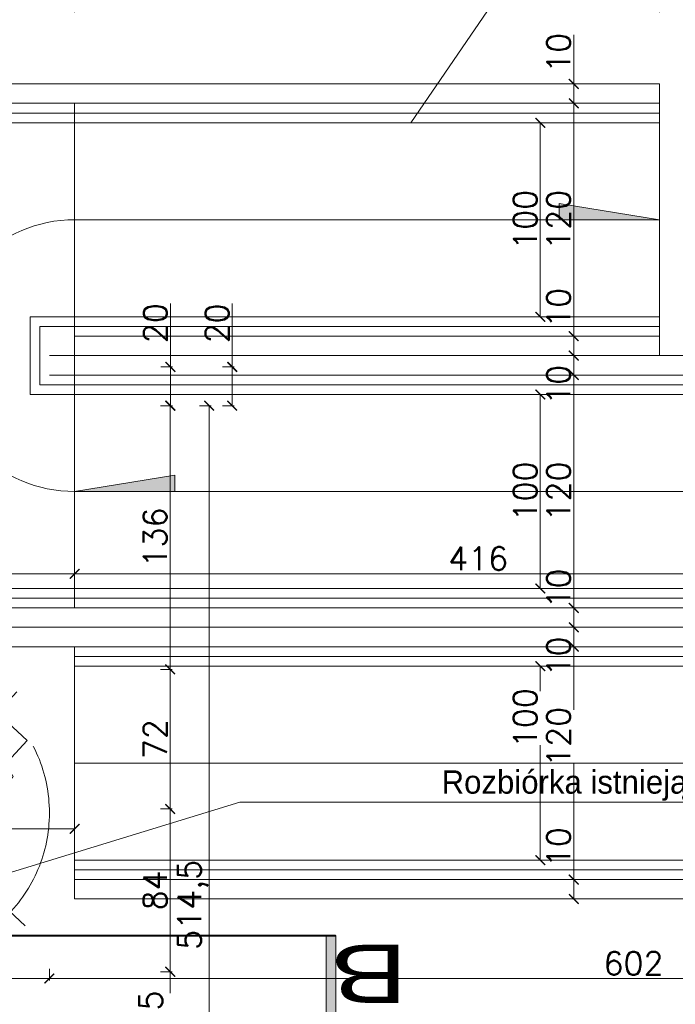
# Model space of a CAD drawing. Header units: millimetres. Extents: x -740 to 33545, y 5178 to 22494.
# Tile 186 of 256: x 10089 to 10427, y 11060 to 11568. Entities that reach past the tile are written whole.
import ezdxf
from ezdxf.lldxf.tags import DXFTag

# ---------------------------------------------------------------- set-up
doc = ezdxf.new("R2010")
doc.units = ezdxf.units.MM
doc.header["$MEASUREMENT"] = 0
doc.linetypes.add('ACAD_ISO10W100', pattern=[18, 12, -3, 0, -3])
doc.layers.get('Defpoints').update_dxf_attribs({"color": 252})
for name, color, linetype, lineweight in [('A_opisy', 252, 'Continuous', 15), ('l.widokowa', 252, 'Continuous', 15), ('szraf1', 252, 'Continuous', 5), ('wymiarowanie', 252, 'Continuous', 9)]:
    doc.layers.add(name, color=color, linetype=linetype, lineweight=lineweight)
doc.layers.add('D-opis', color=252, linetype='Continuous')
doc.layers.add('stolarka', color=252, linetype='Continuous')
doc.styles.add('ARIALL', font='GOTHIC.TTF', dxfattribs={"height": 40})
doc.styles.add('ROMANS', font='romans')
doc.styles.add('styl2', font='simplex.shx')
tags = doc.linetypes.add('DASH', pattern=[15, 10, -5]).pattern_tags.tags
tags[6:7] = [DXFTag(74, 4), DXFTag(75, 0), DXFTag(340, '0'), DXFTag(46, 0.0), DXFTag(50, 0.0), DXFTag(44, 0.0), DXFTag(45, 0.0)]
tags[4:5] = [DXFTag(74, 4), DXFTag(75, 0), DXFTag(340, '0'), DXFTag(46, 0.0), DXFTag(50, 0.0), DXFTag(44, 0.0), DXFTag(45, 0.0)]
doc.dimstyles.new('Skala 1-50', dxfattribs={"dimtxt": 12, "dimasz": 5, "dimexe": 1, "dimexo": 1, "dimgap": 1.5, "dimtad": 1, "dimdec": 1, "dimrnd": 0.5, "dimtxsty": 'styl2', "dimblk": 'ARCHTICK', "dimcen": 5, "dimadec": 0, "dimazin": 0, "dimtfac": 1, "dimtdec": 1, "dimtmove": 1, "dimatfit": 3, "dimldrblk": 'ARCHTICK', "dimfxl": 0, "dimlwd": -1, "dimlwe": -1, "dimarcsym": 0})

# ---------------------------------------------------------------- blocks, each defined once
blk = doc.blocks.new('_ArchTick')
at = {"color": 0, "linetype": 'ByBlock', "const_width": 0.15}
blk.add_lwpolyline([(-0.5, -0.5), (0.5, 0.5)], dxfattribs=at)
blk = doc.blocks.new('*D1632')
at = {"layer": 'Defpoints', "color": 0}
for p in [(10117.19, 11150.68), (9944.19, 11144.53), (10117.19, 11138.37)]:
    blk.add_point(p, dxfattribs=at)
at = {"layer": 'wymiarowanie', "color": 0}
for p, q in [((9944.19, 11145.68), (9944.19, 11151.68)), ((9944.19, 11150.68), (10117.19, 11150.68)), ((10117.19, 11145.68), (10117.19, 11151.68))]:
    blk.add_line(p, q, dxfattribs=at)
at = {"layer": 'wymiarowanie', "color": 0, "xscale": 5, "yscale": 5, "zscale": 5, "rotation": 180}
blk.add_blockref('_ArchTick', (9944.19, 11150.68), dxfattribs=at)
at = {"layer": 'wymiarowanie', "color": 0, "xscale": 5, "yscale": 5, "zscale": 5}
blk.add_blockref('_ArchTick', (10117.19, 11150.68), dxfattribs=at)
at = {"layer": 'wymiarowanie', "color": 0, "insert": (10030.69, 11158.48), "char_height": 12, "attachment_point": 5, "style": 'styl2'}
blk.add_mtext('173', dxfattribs=at)
blk = doc.blocks.new('FOTEL-K')
at = {"linetype": 'ACAD_ISO10W100'}
for p, q in [((5.633, 7.569), (-5.633, -7.569)), ((7.569, -5.633), (-7.569, 5.633))]:
    blk.add_line(p, q, dxfattribs=at)
for p, q in [((0.222, 4.361), (4.187, 1.41)), ((-0.001, 2.861), (-0.108, 2.718)), ((0.798, 2.266), (-0.001, 2.861)), ((-0.108, 2.718), (0.638, 2.163)), ((1.062, 2.419), (5.201, -0.661)), ((1.629, 2.451), (1.412, 2.159)), ((1.827, 2.303), (1.61, 2.011)), ((-2.741, -0.82), (-2.635, -0.677)), ((-1.941, -1.415), (-2.741, -0.82)), ((-2.635, -0.677), (-1.889, -1.232)), ((6.591, -1.997), (5.367, -1.086)), ((-4.113, -1.465), (-0.148, -4.416)), ((5.289, -1.263), (2.729, -4.704)), ((6.489, -2.135), (5.265, -1.224)), ((2.127, -4.792), (-2.012, -1.712)), ((-1.663, -1.972), (-1.907, -2.301)), ((-1.465, -2.119), (-1.709, -2.448)), ((3.805, -5.74), (2.581, -4.829)), ((3.908, -5.603), (2.684, -4.692))]:
    blk.add_line(p, q)
for points in [[(4.297, 0.733), (4.246, 0.664, -0.414214), (4.065, 0.637), (-0.557, 4.077, -0.414214), (-0.584, 4.258), (-0.532, 4.327, -0.414214), (-0.352, 4.353), (4.271, 0.913, -0.414214)], [(6.473, -0.994), (6.427, -1.056, -0.414214), (6.307, -1.074), (5.103, -0.178, -0.414214), (5.085, -0.058), (5.132, 0.004, -0.414214), (5.252, 0.022), (6.456, -0.874, -0.414214)], [(0.556, -4.295), (0.505, -4.364, -0.414214), (0.324, -4.39), (-4.298, -0.95, -0.414214), (-4.325, -0.769), (-4.273, -0.7, -0.414214), (-4.093, -0.674), (0.53, -4.114, -0.414214)], [(2.811, -5.915), (2.857, -5.853, 0.414214), (2.839, -5.733), (1.636, -4.837, 0.414214), (1.515, -4.855), (1.469, -4.917, 0.414214), (1.487, -5.037), (2.691, -5.933, 0.414214)]]:
    blk.add_lwpolyline(points, format="xyb", close=True)
for points in [[(7.655, -2.789), (6.591, -1.997), (5.464, -3.512), (6.527, -4.304)], [(4.869, -6.532), (3.805, -5.74), (4.933, -4.225), (5.997, -5.017)]]:
    blk.add_lwpolyline(points, close=True)
blk.add_circle((0, 0), 8.291, dxfattribs=at)
for centre, radius, start, end in [((4.045, -3.01), 6.195, 118.7855, 167.9004), ((4.33, -3.223), 6.195, 118.7855, 167.9004), ((4.944, -1.006), 0.43, 323.343, 53.343), ((2.384, -4.447), 0.43, 233.343, 323.343)]:
    blk.add_arc(centre, radius, start, end)
blk = doc.blocks.new('*D1747')
at = {"layer": 'Defpoints', "color": 0}
for p in [(10375.04, 11514.5), (10357.17, 11414.5), (10375.04, 11414.5)]:
    blk.add_point(p, dxfattribs=at)
at = {"layer": 'wymiarowanie', "color": 0}
for p, q in [((10362.17, 11514.5), (10356.17, 11514.5)), ((10357.17, 11514.5), (10357.17, 11414.5)), ((10362.17, 11414.5), (10356.17, 11414.5))]:
    blk.add_line(p, q, dxfattribs=at)
at = {"layer": 'wymiarowanie', "color": 0, "xscale": 5, "yscale": 5, "zscale": 5}
for p, rotation in [((10357.17, 11514.5), 90), ((10357.17, 11414.5), 270)]:
    blk.add_blockref('_ArchTick', p, dxfattribs=dict(at, rotation=rotation))
at = {"layer": 'wymiarowanie', "color": 0, "insert": (10349.37, 11464.5), "char_height": 12, "attachment_point": 5, "rotation": 90, "style": 'styl2'}
blk.add_mtext('100', dxfattribs=at)
blk = doc.blocks.new('*D1748')
at = {"layer": 'Defpoints', "color": 0}
for p in [(10375.04, 11374.5), (10357.17, 11274.5), (10375.04, 11274.5)]:
    blk.add_point(p, dxfattribs=at)
at = {"layer": 'wymiarowanie', "color": 0}
for p, q in [((10362.17, 11374.5), (10356.17, 11374.5)), ((10357.17, 11374.5), (10357.17, 11274.5)), ((10362.17, 11274.5), (10356.17, 11274.5))]:
    blk.add_line(p, q, dxfattribs=at)
at = {"layer": 'wymiarowanie', "color": 0, "xscale": 5, "yscale": 5, "zscale": 5}
for p, rotation in [((10357.17, 11374.5), 90), ((10357.17, 11274.5), 270)]:
    blk.add_blockref('_ArchTick', p, dxfattribs=dict(at, rotation=rotation))
at = {"layer": 'wymiarowanie', "color": 0, "insert": (10349.37, 11324.5), "char_height": 12, "attachment_point": 5, "rotation": 90, "style": 'styl2'}
blk.add_mtext('100', dxfattribs=at)
blk = doc.blocks.new('*D1749')
at = {"layer": 'Defpoints', "color": 0}
for p in [(10375.04, 11234.5), (10357.17, 11134.5), (10375.04, 11134.5)]:
    blk.add_point(p, dxfattribs=at)
at = {"layer": 'wymiarowanie', "color": 0}
for p, q in [((10362.17, 11234.5), (10356.17, 11234.5)), ((10357.17, 11234.5), (10357.17, 11221.58)), ((10357.17, 11134.5), (10357.17, 11193.74)), ((10362.17, 11134.5), (10356.17, 11134.5))]:
    blk.add_line(p, q, dxfattribs=at)
at = {"layer": 'wymiarowanie', "color": 0, "xscale": 5, "yscale": 5, "zscale": 5}
for p, rotation in [((10357.17, 11234.5), 90), ((10357.17, 11134.5), 270)]:
    blk.add_blockref('_ArchTick', p, dxfattribs=dict(at, rotation=rotation))
at = {"layer": 'wymiarowanie', "color": 0, "insert": (10349.37, 11207.66), "char_height": 12, "attachment_point": 5, "rotation": 90, "style": 'styl2'}
blk.add_mtext('100', dxfattribs=at)
blk = doc.blocks.new('*D1750')
at = {"layer": 'Defpoints', "color": 0}
for p in [(9954.19, 11293.83), (10117.19, 11293.83), (10117.19, 11282.1)]:
    blk.add_point(p, dxfattribs=at)
at = {"layer": 'wymiarowanie', "color": 0}
for p, q in [((9954.19, 11287.1), (9954.19, 11281.1)), ((10117.19, 11287.1), (10117.19, 11281.1)), ((9954.19, 11282.1), (10117.19, 11282.1))]:
    blk.add_line(p, q, dxfattribs=at)
at = {"layer": 'wymiarowanie', "color": 0, "xscale": 5, "yscale": 5, "zscale": 5, "rotation": 180}
blk.add_blockref('_ArchTick', (9954.19, 11282.1), dxfattribs=at)
at = {"layer": 'wymiarowanie', "color": 0, "xscale": 5, "yscale": 5, "zscale": 5}
blk.add_blockref('_ArchTick', (10117.19, 11282.1), dxfattribs=at)
at = {"layer": 'wymiarowanie', "color": 0, "insert": (10035.69, 11289.9), "char_height": 12, "attachment_point": 5, "style": 'styl2'}
blk.add_mtext('163', dxfattribs=at)
blk = doc.blocks.new('*D1751')
at = {"layer": 'Defpoints', "color": 0}
for p in [(10533.19, 11298.86), (10117.19, 11293.83), (10533.19, 11282.1)]:
    blk.add_point(p, dxfattribs=at)
at = {"layer": 'wymiarowanie', "color": 0}
for p, q in [((10117.19, 11287.1), (10117.19, 11281.1)), ((10533.19, 11287.1), (10533.19, 11281.1)), ((10117.19, 11282.1), (10533.19, 11282.1))]:
    blk.add_line(p, q, dxfattribs=at)
at = {"layer": 'wymiarowanie', "color": 0, "xscale": 5, "yscale": 5, "zscale": 5, "rotation": 180}
blk.add_blockref('_ArchTick', (10117.19, 11282.1), dxfattribs=at)
at = {"layer": 'wymiarowanie', "color": 0, "xscale": 5, "yscale": 5, "zscale": 5}
blk.add_blockref('_ArchTick', (10533.19, 11282.1), dxfattribs=at)
at = {"layer": 'wymiarowanie', "color": 0, "insert": (10325.19, 11289.9), "char_height": 12, "attachment_point": 5, "style": 'styl2'}
blk.add_mtext('416', dxfattribs=at)
blk = doc.blocks.new('*D1753')
at = {"layer": 'Defpoints', "color": 0}
for p in [(9944.19, 11118.9), (10104.19, 11114.5), (10104.19, 11073.53)]:
    blk.add_point(p, dxfattribs=at)
at = {"layer": 'wymiarowanie', "color": 0}
for p, q in [((9944.19, 11078.53), (9944.19, 11072.53)), ((10104.19, 11078.53), (10104.19, 11072.53)), ((9944.19, 11073.53), (10104.19, 11073.53))]:
    blk.add_line(p, q, dxfattribs=at)
at = {"layer": 'wymiarowanie', "color": 0, "xscale": 5, "yscale": 5, "zscale": 5, "rotation": 180}
blk.add_blockref('_ArchTick', (9944.19, 11073.53), dxfattribs=at)
at = {"layer": 'wymiarowanie', "color": 0, "xscale": 5, "yscale": 5, "zscale": 5}
blk.add_blockref('_ArchTick', (10104.19, 11073.53), dxfattribs=at)
at = {"layer": 'wymiarowanie', "color": 0, "insert": (10024.19, 11081.33), "char_height": 12, "attachment_point": 5, "style": 'styl2'}
blk.add_mtext('160', dxfattribs=at)
blk = doc.blocks.new('*D1754')
at = {"layer": 'Defpoints', "color": 0}
for p in [(10104.19, 11114.5), (10706.25, 11114.5), (10706.25, 11073.53)]:
    blk.add_point(p, dxfattribs=at)
at = {"layer": 'wymiarowanie', "color": 0}
for p, q in [((10104.19, 11078.53), (10104.19, 11072.53)), ((10706.25, 11078.53), (10706.25, 11072.53)), ((10104.19, 11073.53), (10706.25, 11073.53))]:
    blk.add_line(p, q, dxfattribs=at)
at = {"layer": 'wymiarowanie', "color": 0, "xscale": 5, "yscale": 5, "zscale": 5, "rotation": 180}
blk.add_blockref('_ArchTick', (10104.19, 11073.53), dxfattribs=at)
at = {"layer": 'wymiarowanie', "color": 0, "xscale": 5, "yscale": 5, "zscale": 5}
blk.add_blockref('_ArchTick', (10706.25, 11073.53), dxfattribs=at)
at = {"layer": 'wymiarowanie', "color": 0, "insert": (10405.22, 11081.33), "char_height": 12, "attachment_point": 5, "style": 'styl2'}
blk.add_mtext('602', dxfattribs=at)
blk = doc.blocks.new('*D2080')
at = {"layer": 'Defpoints', "color": 0}
for p in [(11106.25, 11672.24), (11106.25, 11394.5), (9944.19, 11388.7)]:
    blk.add_point(p, dxfattribs=at)
at = {"layer": 'wymiarowanie', "color": 0}
for p, q in [((9944.19, 11667.24), (9944.19, 11673.24)), ((9944.19, 11672.24), (11106.25, 11672.24)), ((11106.25, 11667.24), (11106.25, 11673.24))]:
    blk.add_line(p, q, dxfattribs=at)
at = {"layer": 'wymiarowanie', "color": 0, "xscale": 5, "yscale": 5, "zscale": 5, "rotation": 180}
blk.add_blockref('_ArchTick', (9944.19, 11672.24), dxfattribs=at)
at = {"layer": 'wymiarowanie', "color": 0, "xscale": 5, "yscale": 5, "zscale": 5}
blk.add_blockref('_ArchTick', (11106.25, 11672.24), dxfattribs=at)
at = {"layer": 'wymiarowanie', "color": 0, "insert": (10525.22, 11680.04), "char_height": 12, "attachment_point": 5, "style": 'styl2'}
blk.add_mtext('1162', dxfattribs=at)
blk = doc.blocks.new('*D2097')
at = {"layer": 'Defpoints', "color": 0}
for p in [(10021.42, 11388.7), (10021.42, 11368.7), (10166.57, 11368.7)]:
    blk.add_point(p, dxfattribs=at)
at = {"layer": 'wymiarowanie', "color": 0}
for p, q in [((10166.57, 11388.7), (10166.57, 11421.39)), ((10161.57, 11388.7), (10167.57, 11388.7)), ((10166.57, 11388.7), (10166.57, 11368.7)), ((10161.57, 11368.7), (10167.57, 11368.7))]:
    blk.add_line(p, q, dxfattribs=at)
at = {"layer": 'wymiarowanie', "color": 0, "xscale": 5, "yscale": 5, "zscale": 5}
for p, rotation in [((10166.57, 11388.7), 90), ((10166.57, 11368.7), 270)]:
    blk.add_blockref('_ArchTick', p, dxfattribs=dict(at, rotation=rotation))
at = {"layer": 'wymiarowanie', "color": 0, "insert": (10158.77, 11411.15), "char_height": 12, "attachment_point": 5, "rotation": 90, "style": 'styl2'}
blk.add_mtext('20', dxfattribs=at)
blk = doc.blocks.new('*D2098')
at = {"layer": 'Defpoints', "color": 0}
for p in [(10021.42, 11368.7), (10031.42, 11232.82), (10166.44, 11232.82)]:
    blk.add_point(p, dxfattribs=at)
at = {"layer": 'wymiarowanie', "color": 0}
for p, q in [((10161.44, 11368.7), (10167.44, 11368.7)), ((10166.44, 11368.7), (10166.44, 11232.82)), ((10161.44, 11232.82), (10167.44, 11232.82))]:
    blk.add_line(p, q, dxfattribs=at)
at = {"layer": 'wymiarowanie', "color": 0, "xscale": 5, "yscale": 5, "zscale": 5}
for p, rotation in [((10166.44, 11368.7), 90), ((10166.44, 11232.82), 270)]:
    blk.add_blockref('_ArchTick', p, dxfattribs=dict(at, rotation=rotation))
at = {"layer": 'wymiarowanie', "color": 0, "insert": (10158.64, 11300.76), "char_height": 12, "attachment_point": 5, "rotation": 90, "style": 'styl2'}
blk.add_mtext('136', dxfattribs=at)
blk = doc.blocks.new('*D2099')
at = {"layer": 'Defpoints', "color": 0}
for p in [(10031.42, 11232.82), (10028.92, 11160.89), (10166.44, 11160.89)]:
    blk.add_point(p, dxfattribs=at)
at = {"layer": 'wymiarowanie', "color": 0}
for p, q in [((10161.44, 11232.82), (10167.44, 11232.82)), ((10166.44, 11232.82), (10166.44, 11160.89)), ((10161.44, 11160.89), (10167.44, 11160.89))]:
    blk.add_line(p, q, dxfattribs=at)
at = {"layer": 'wymiarowanie', "color": 0, "xscale": 5, "yscale": 5, "zscale": 5}
for p, rotation in [((10166.44, 11232.82), 90), ((10166.44, 11160.89), 270)]:
    blk.add_blockref('_ArchTick', p, dxfattribs=dict(at, rotation=rotation))
at = {"layer": 'wymiarowanie', "color": 0, "insert": (10158.64, 11196.86), "char_height": 12, "attachment_point": 5, "rotation": 90, "style": 'styl2'}
blk.add_mtext('72', dxfattribs=at)
blk = doc.blocks.new('*D2100')
at = {"layer": 'Defpoints', "color": 0}
for p in [(10028.92, 11160.89), (10034.96, 11076.99), (10166.44, 11076.99)]:
    blk.add_point(p, dxfattribs=at)
at = {"layer": 'wymiarowanie', "color": 0}
for p, q in [((10161.44, 11160.89), (10167.44, 11160.89)), ((10166.44, 11160.89), (10166.44, 11076.99)), ((10161.44, 11076.99), (10167.44, 11076.99))]:
    blk.add_line(p, q, dxfattribs=at)
at = {"layer": 'wymiarowanie', "color": 0, "xscale": 5, "yscale": 5, "zscale": 5}
for p, rotation in [((10166.44, 11160.89), 90), ((10166.44, 11076.99), 270)]:
    blk.add_blockref('_ArchTick', p, dxfattribs=dict(at, rotation=rotation))
at = {"layer": 'wymiarowanie', "color": 0, "insert": (10158.64, 11118.94), "char_height": 12, "attachment_point": 5, "rotation": 90, "style": 'styl2'}
blk.add_mtext('84', dxfattribs=at)
blk = doc.blocks.new('*D2101')
at = {"layer": 'Defpoints', "color": 0}
for p in [(10034.96, 11076.99), (9924.19, 11005.32), (10166.44, 11005.32)]:
    blk.add_point(p, dxfattribs=at)
at = {"layer": 'wymiarowanie', "color": 0}
for p, q in [((10161.44, 11076.99), (10167.44, 11076.99)), ((10166.44, 11076.99), (10166.44, 11066)), ((10166.44, 11005.32), (10166.44, 11032.56)), ((10161.44, 11005.32), (10167.44, 11005.32))]:
    blk.add_line(p, q, dxfattribs=at)
at = {"layer": 'wymiarowanie', "color": 0, "xscale": 5, "yscale": 5, "zscale": 5}
for p, rotation in [((10166.44, 11076.99), 90), ((10166.44, 11005.32), 270)]:
    blk.add_blockref('_ArchTick', p, dxfattribs=dict(at, rotation=rotation))
at = {"layer": 'wymiarowanie', "color": 0, "insert": (10158.25, 11049.28), "char_height": 12, "attachment_point": 5, "rotation": 90, "style": 'styl2'}
blk.add_mtext('71,5', dxfattribs=at)
blk = doc.blocks.new('*D2105')
at = {"layer": 'Defpoints', "color": 0}
for p in [(10179.44, 11388.7), (10179.44, 11368.7), (10198.38, 11368.7)]:
    blk.add_point(p, dxfattribs=at)
at = {"layer": 'wymiarowanie', "color": 0}
for p, q in [((10198.38, 11388.7), (10198.38, 11421.37)), ((10193.38, 11388.7), (10199.38, 11388.7)), ((10198.38, 11388.7), (10198.38, 11368.7)), ((10193.38, 11368.7), (10199.38, 11368.7))]:
    blk.add_line(p, q, dxfattribs=at)
at = {"layer": 'wymiarowanie', "color": 0, "xscale": 5, "yscale": 5, "zscale": 5}
for p, rotation in [((10198.38, 11388.7), 90), ((10198.38, 11368.7), 270)]:
    blk.add_blockref('_ArchTick', p, dxfattribs=dict(at, rotation=rotation))
at = {"layer": 'wymiarowanie', "color": 0, "insert": (10190.58, 11411.13), "char_height": 12, "attachment_point": 5, "rotation": 90, "style": 'styl2'}
blk.add_mtext('20', dxfattribs=at)
blk = doc.blocks.new('*D2106')
at = {"layer": 'Defpoints', "color": 0}
for p in [(10166.44, 11368.7), (10174.99, 10854.32), (10186.5, 10854.32)]:
    blk.add_point(p, dxfattribs=at)
at = {"layer": 'wymiarowanie', "color": 0}
for p, q in [((10181.5, 11368.7), (10187.5, 11368.7)), ((10186.5, 11368.7), (10186.5, 10854.32)), ((10181.5, 10854.32), (10187.5, 10854.32))]:
    blk.add_line(p, q, dxfattribs=at)
at = {"layer": 'wymiarowanie', "color": 0, "xscale": 5, "yscale": 5, "zscale": 5}
for p, rotation in [((10186.5, 11368.7), 90), ((10186.5, 10854.32), 270)]:
    blk.add_blockref('_ArchTick', p, dxfattribs=dict(at, rotation=rotation))
at = {"layer": 'wymiarowanie', "color": 0, "insert": (10178.15, 11111.51), "char_height": 12, "attachment_point": 5, "rotation": 90, "style": 'styl2'}
blk.add_mtext('514,5', dxfattribs=at)
blk = doc.blocks.new('*D2813')
at = {"layer": 'Defpoints', "color": 0}
for p in [(10390.14, 11534.5), (10374.39, 11524.5), (10390.14, 11524.5)]:
    blk.add_point(p, dxfattribs=at)
at = {"layer": 'wymiarowanie', "color": 0}
for p, q in [((10374.39, 11534.5), (10374.39, 11559.82)), ((10379.39, 11534.5), (10373.39, 11534.5)), ((10374.39, 11534.5), (10374.39, 11524.5)), ((10379.39, 11524.5), (10373.39, 11524.5))]:
    blk.add_line(p, q, dxfattribs=at)
at = {"layer": 'wymiarowanie', "color": 0, "xscale": 5, "yscale": 5, "zscale": 5}
for p, rotation in [((10374.39, 11534.5), 90), ((10374.39, 11524.5), 270)]:
    blk.add_blockref('_ArchTick', p, dxfattribs=dict(at, rotation=rotation))
at = {"layer": 'wymiarowanie', "color": 0, "insert": (10366.59, 11550.52), "char_height": 12, "attachment_point": 5, "rotation": 90, "style": 'styl2'}
blk.add_mtext('10', dxfattribs=at)
blk = doc.blocks.new('*D2814')
at = {"layer": 'Defpoints', "color": 0}
for p in [(10390.14, 11524.5), (10374.39, 11404.5), (10402.16, 11404.5)]:
    blk.add_point(p, dxfattribs=at)
at = {"layer": 'wymiarowanie', "color": 0}
for p, q in [((10379.39, 11524.5), (10373.39, 11524.5)), ((10374.39, 11524.5), (10374.39, 11404.5)), ((10379.39, 11404.5), (10373.39, 11404.5))]:
    blk.add_line(p, q, dxfattribs=at)
at = {"layer": 'wymiarowanie', "color": 0, "xscale": 5, "yscale": 5, "zscale": 5}
for p, rotation in [((10374.39, 11524.5), 90), ((10374.39, 11404.5), 270)]:
    blk.add_blockref('_ArchTick', p, dxfattribs=dict(at, rotation=rotation))
at = {"layer": 'wymiarowanie', "color": 0, "insert": (10366.59, 11464.5), "char_height": 12, "attachment_point": 5, "rotation": 90, "style": 'styl2'}
blk.add_mtext('120', dxfattribs=at)
blk = doc.blocks.new('*D2815')
at = {"layer": 'Defpoints', "color": 0}
for p in [(10402.16, 11404.5), (10374.39, 11394.5), (10402.16, 11394.5)]:
    blk.add_point(p, dxfattribs=at)
at = {"layer": 'wymiarowanie', "color": 0}
for p, q in [((10374.39, 11404.5), (10374.39, 11428.4)), ((10379.39, 11404.5), (10373.39, 11404.5)), ((10374.39, 11404.5), (10374.39, 11394.5)), ((10379.39, 11394.5), (10373.39, 11394.5))]:
    blk.add_line(p, q, dxfattribs=at)
at = {"layer": 'wymiarowanie', "color": 0, "xscale": 5, "yscale": 5, "zscale": 5}
for p, rotation in [((10374.39, 11404.5), 90), ((10374.39, 11394.5), 270)]:
    blk.add_blockref('_ArchTick', p, dxfattribs=dict(at, rotation=rotation))
at = {"layer": 'wymiarowanie', "color": 0, "insert": (10366.59, 11419.11), "char_height": 12, "attachment_point": 5, "rotation": 90, "style": 'styl2'}
blk.add_mtext('10', dxfattribs=at)
blk = doc.blocks.new('*D2816')
at = {"layer": 'Defpoints', "color": 0}
for p in [(10402.16, 11394.5), (10374.39, 11384.5), (10401.79, 11384.5)]:
    blk.add_point(p, dxfattribs=at)
at = {"layer": 'wymiarowanie', "color": 0}
for p, q in [((10379.39, 11394.5), (10373.39, 11394.5)), ((10374.39, 11394.5), (10374.39, 11384.5)), ((10379.39, 11384.5), (10373.39, 11384.5))]:
    blk.add_line(p, q, dxfattribs=at)
at = {"layer": 'wymiarowanie', "color": 0, "xscale": 5, "yscale": 5, "zscale": 5}
for p, rotation in [((10374.39, 11394.5), 90), ((10374.39, 11384.5), 270)]:
    blk.add_blockref('_ArchTick', p, dxfattribs=dict(at, rotation=rotation))
at = {"layer": 'wymiarowanie', "color": 0, "insert": (10366.59, 11379.5), "char_height": 12, "attachment_point": 5, "rotation": 90, "style": 'styl2'}
blk.add_mtext('10', dxfattribs=at)
blk = doc.blocks.new('*D2817')
at = {"layer": 'Defpoints', "color": 0}
for p in [(10401.79, 11384.5), (10374.39, 11264.5), (10410.14, 11264.5)]:
    blk.add_point(p, dxfattribs=at)
at = {"layer": 'wymiarowanie', "color": 0}
for p, q in [((10379.39, 11384.5), (10373.39, 11384.5)), ((10374.39, 11384.5), (10374.39, 11264.5)), ((10379.39, 11264.5), (10373.39, 11264.5))]:
    blk.add_line(p, q, dxfattribs=at)
at = {"layer": 'wymiarowanie', "color": 0, "xscale": 5, "yscale": 5, "zscale": 5}
for p, rotation in [((10374.39, 11384.5), 90), ((10374.39, 11264.5), 270)]:
    blk.add_blockref('_ArchTick', p, dxfattribs=dict(at, rotation=rotation))
at = {"layer": 'wymiarowanie', "color": 0, "insert": (10366.59, 11324.5), "char_height": 12, "attachment_point": 5, "rotation": 90, "style": 'styl2'}
blk.add_mtext('120', dxfattribs=at)
blk = doc.blocks.new('*D2818')
at = {"layer": 'Defpoints', "color": 0}
for p in [(10410.14, 11264.5), (10374.39, 11254.5), (10413.05, 11254.5)]:
    blk.add_point(p, dxfattribs=at)
at = {"layer": 'wymiarowanie', "color": 0}
for p, q in [((10379.39, 11264.5), (10373.39, 11264.5)), ((10374.39, 11264.5), (10374.39, 11254.5)), ((10379.39, 11254.5), (10373.39, 11254.5))]:
    blk.add_line(p, q, dxfattribs=at)
at = {"layer": 'wymiarowanie', "color": 0, "xscale": 5, "yscale": 5, "zscale": 5}
for p, rotation in [((10374.39, 11264.5), 90), ((10374.39, 11254.5), 270)]:
    blk.add_blockref('_ArchTick', p, dxfattribs=dict(at, rotation=rotation))
at = {"layer": 'wymiarowanie', "color": 0, "insert": (10366.59, 11274.5), "char_height": 12, "attachment_point": 5, "rotation": 90, "style": 'styl2'}
blk.add_mtext('10', dxfattribs=at)
blk = doc.blocks.new('*D2819')
at = {"layer": 'Defpoints', "color": 0}
for p in [(10413.05, 11254.5), (10374.39, 11244.5), (10415.97, 11244.5)]:
    blk.add_point(p, dxfattribs=at)
at = {"layer": 'wymiarowanie', "color": 0}
for p, q in [((10379.39, 11254.5), (10373.39, 11254.5)), ((10374.39, 11254.5), (10374.39, 11244.5)), ((10379.39, 11244.5), (10373.39, 11244.5))]:
    blk.add_line(p, q, dxfattribs=at)
at = {"layer": 'wymiarowanie', "color": 0, "xscale": 5, "yscale": 5, "zscale": 5}
for p, rotation in [((10374.39, 11254.5), 90), ((10374.39, 11244.5), 270)]:
    blk.add_blockref('_ArchTick', p, dxfattribs=dict(at, rotation=rotation))
at = {"layer": 'wymiarowanie', "color": 0, "insert": (10366.59, 11239.5), "char_height": 12, "attachment_point": 5, "rotation": 90, "style": 'styl2'}
blk.add_mtext('10', dxfattribs=at)
blk = doc.blocks.new('*D2820')
at = {"layer": 'Defpoints', "color": 0}
for p in [(10415.97, 11244.5), (10374.39, 11124.5), (10395.24, 11124.5)]:
    blk.add_point(p, dxfattribs=at)
at = {"layer": 'wymiarowanie', "color": 0}
for p, q in [((10379.39, 11244.5), (10373.39, 11244.5)), ((10374.39, 11244.5), (10374.39, 11211.93)), ((10374.39, 11124.5), (10374.39, 11184.09)), ((10379.39, 11124.5), (10373.39, 11124.5))]:
    blk.add_line(p, q, dxfattribs=at)
at = {"layer": 'wymiarowanie', "color": 0, "xscale": 5, "yscale": 5, "zscale": 5}
for p, rotation in [((10374.39, 11244.5), 90), ((10374.39, 11124.5), 270)]:
    blk.add_blockref('_ArchTick', p, dxfattribs=dict(at, rotation=rotation))
at = {"layer": 'wymiarowanie', "color": 0, "insert": (10366.59, 11198.01), "char_height": 12, "attachment_point": 5, "rotation": 90, "style": 'styl2'}
blk.add_mtext('120', dxfattribs=at)
blk = doc.blocks.new('*D2821')
at = {"layer": 'Defpoints', "color": 0}
for p in [(10395.24, 11124.5), (10374.39, 11114.5), (10391.83, 11114.5)]:
    blk.add_point(p, dxfattribs=at)
at = {"layer": 'wymiarowanie', "color": 0}
for p, q in [((10374.39, 11124.5), (10374.39, 11150.51)), ((10379.39, 11124.5), (10373.39, 11124.5)), ((10374.39, 11124.5), (10374.39, 11114.5)), ((10379.39, 11114.5), (10373.39, 11114.5))]:
    blk.add_line(p, q, dxfattribs=at)
at = {"layer": 'wymiarowanie', "color": 0, "xscale": 5, "yscale": 5, "zscale": 5}
for p, rotation in [((10374.39, 11124.5), 90), ((10374.39, 11114.5), 270)]:
    blk.add_blockref('_ArchTick', p, dxfattribs=dict(at, rotation=rotation))
at = {"layer": 'wymiarowanie', "color": 0, "insert": (10366.59, 11141.22), "char_height": 12, "attachment_point": 5, "rotation": 90, "style": 'styl2'}
blk.add_mtext('10', dxfattribs=at)
blk = doc.blocks.new('*D2839')
at = {"layer": 'Defpoints', "color": 0}
for p in [(10117.19, 11576.5), (9954.19, 11524.5), (10117.19, 11524.5)]:
    blk.add_point(p, dxfattribs=at)
at = {"layer": 'wymiarowanie', "color": 0}
for p, q in [((9954.19, 11571.5), (9954.19, 11577.5)), ((9954.19, 11576.5), (10117.19, 11576.5)), ((10117.19, 11571.5), (10117.19, 11577.5))]:
    blk.add_line(p, q, dxfattribs=at)
at = {"layer": 'wymiarowanie', "color": 0, "xscale": 5, "yscale": 5, "zscale": 5, "rotation": 180}
blk.add_blockref('_ArchTick', (9954.19, 11576.5), dxfattribs=at)
at = {"layer": 'wymiarowanie', "color": 0, "xscale": 5, "yscale": 5, "zscale": 5}
blk.add_blockref('_ArchTick', (10117.19, 11576.5), dxfattribs=at)
at = {"layer": 'wymiarowanie', "color": 0, "insert": (10035.69, 11584.3), "char_height": 12, "attachment_point": 5, "style": 'styl2'}
blk.add_mtext('163', dxfattribs=at)
blk = doc.blocks.new('*D2840')
at = {"layer": 'Defpoints', "color": 0}
for p in [(10418.52, 11576.5), (10418.52, 11534.5), (10117.19, 11524.5)]:
    blk.add_point(p, dxfattribs=at)
at = {"layer": 'wymiarowanie', "color": 0}
for p, q in [((10117.19, 11571.5), (10117.19, 11577.5)), ((10117.19, 11576.5), (10418.52, 11576.5)), ((10418.52, 11571.5), (10418.52, 11577.5))]:
    blk.add_line(p, q, dxfattribs=at)
at = {"layer": 'wymiarowanie', "color": 0, "xscale": 5, "yscale": 5, "zscale": 5, "rotation": 180}
blk.add_blockref('_ArchTick', (10117.19, 11576.5), dxfattribs=at)
at = {"layer": 'wymiarowanie', "color": 0, "xscale": 5, "yscale": 5, "zscale": 5}
blk.add_blockref('_ArchTick', (10418.52, 11576.5), dxfattribs=at)
at = {"layer": 'wymiarowanie', "color": 0, "insert": (10267.85, 11584.84), "char_height": 12, "attachment_point": 5, "style": 'styl2'}
blk.add_mtext('301,5', dxfattribs=at)

msp = doc.modelspace()

# ---------------------------------------------------------------- hatches: boundary and pattern name
at = {"layer": 'stolarka', "lineweight": 9}
msp.add_hatch(color=256, dxfattribs=at).paths.add_polyline_path([(10251.78, 11045.63), (10251.78, 11095.63), (10246.78, 11095.63), (10246.78, 11045.63)])
at = {"layer": 'wymiarowanie'}
for points in [[(10418.52, 11464.5), (10366.89, 11472.82), (10366.89, 11464.5)], [(10117.19, 11324.5), (10168.81, 11332.82), (10168.81, 11324.5)]]:
    msp.add_hatch(color=256, dxfattribs=at).paths.add_polyline_path(points)

# ---------------------------------------------------------------- linework, layer by layer
at = {"layer": 'D-opis', "linetype": 'DASH', "lineweight": 0, "ltscale": 2.5, "const_width": 1}
msp.add_lwpolyline([(10251.78, 11095.63), (8796.61, 11095.63)], dxfattribs=at)
at = {"layer": 'l.widokowa'}
for p, q in [((10418.52, 11534.5), (9944.19, 11534.5)), ((10418.52, 11394.5), (10418.52, 11534.5))]:
    msp.add_line(p, q, dxfattribs=at)
for points in [[(10418.52, 11524.5), (9954.19, 11524.5), (9954.19, 11264.5)], [(10117.19, 11524.5), (10117.19, 11264.5)], [(10418.52, 11519.5), (9959.19, 11519.5), (9959.19, 11269.5), (10538.19, 11269.5), (10538.19, 11239.5), (10117.19, 11239.5)], [(10418.52, 11514.5), (9964.19, 11514.5), (9964.19, 11274.5), (10543.19, 11274.5), (10543.19, 11234.5), (10117.19, 11234.5)], [(10418.52, 11414.5), (10094.19, 11414.5), (10094.19, 11374.5), (10686.25, 11374.5), (10686.25, 11134.5), (10117.19, 11134.5)], [(10418.52, 11409.5), (10099.19, 11409.5), (10099.19, 11379.5), (10691.25, 11379.5), (10691.25, 11129.5), (10117.19, 11129.5)], [(10418.52, 11404.5), (10117.19, 11404.5)], [(10706.25, 11394.5), (10104.19, 11394.5)], [(10696.25, 11384.5), (10104.19, 11384.5)], [(10533.19, 11264.5), (9954.19, 11264.5)], [(10533.19, 11254.5), (9944.19, 11254.5)], [(10533.19, 11244.5), (9944.19, 11244.5)], [(10117.19, 11244.5), (10117.19, 11114.5)], [(10696.25, 11124.5), (10117.19, 11124.5)], [(10706.25, 11114.5), (10117.19, 11114.5)]]:
    msp.add_lwpolyline(points, dxfattribs=at)
at = {"layer": 'stolarka', "lineweight": 9}
for points in [[(10151.78, 11095.63), (10251.78, 11095.63)], [(10251.78, 11095.63), (10251.78, 11045.63), (10246.78, 11045.63), (10246.78, 11095.63), (10251.78, 11095.63)]]:
    msp.add_lwpolyline(points, dxfattribs=at)
at = {"layer": 'wymiarowanie'}
for p, q in [((10290.44, 11514.5), (10348.87, 11599.92)), ((10058.81, 11120.5), (10202.28, 11164.42)), ((10202.28, 11164.42), (10465.94, 11164.42))]:
    msp.add_line(p, q, dxfattribs=at)
for points in [[(10418.52, 11464.5), (10366.89, 11472.82), (10366.89, 11464.5)], [(10117.19, 11324.5), (10168.81, 11332.82), (10168.81, 11324.5)]]:
    msp.add_lwpolyline(points, dxfattribs=at)
for points in [[(10418.52, 11464.5), (10117.19, 11464.5, 1), (10117.19, 11324.5), (10533.19, 11324.5)], [(10117.19, 11184.5), (10533.19, 11184.5, 1), (10533.19, 11324.5, 0.163757)]]:
    msp.add_lwpolyline(points, format="xyb", dxfattribs=at)

# ---------------------------------------------------------------- block references
at = {"layer": 'szraf1', "linetype": 'ByBlock', "xscale": -9.036144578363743, "yscale": 9.03614457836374, "zscale": 9.036144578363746, "rotation": 190.3790015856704}
msp.add_blockref('FOTEL-K', (10029.26, 11158.85), dxfattribs=at)

# ---------------------------------------------------------------- texts
at = {"layer": 'A_opisy', "ltscale": 0.3, "insert": (10187.87, 10833.81), "char_height": 10.8, "width": 109.7533, "attachment_point": 1, "rotation": 90, "style": 'ARIALL'}
msp.add_mtext('\\pi43.29366;{\\fArial|b0|i1|c238|p34;155}\\P\\pi43.34766;{\\fArial|b0|i1|c238|p34;180}', dxfattribs=at)
at = {"layer": 'A_opisy', "ltscale": 0.3, "insert": (9916.4, 11211.7), "char_height": 10.8, "width": 109.7533, "attachment_point": 1, "style": 'ARIALL'}
msp.add_mtext('\\pi47.28426;{\\fArial|b0|i1|c238|p34;75}\\P\\pi43.29366;{\\fArial|b0|i1|c238|p34;125}', dxfattribs=at)
at = {"layer": 'wymiarowanie', "attachment_point": 1}
for s, insert, char_height, width, rotation in [('\\pi48.86330;{\\fCentury Gothic|b0|i0|c238|p0;12x19,5}\\P\\pi74.84330;{\\fCentury Gothic|b0|i0|c238|p0;21}', (10301.59, 10142.08), 15, 167.4466, 90), ('{\\fCentury Gothic|b0|i0|c238|p0;\\W1.5;B}', (10289, 11060.91), 30, 87.1863, 180)]:
    msp.add_mtext(s, dxfattribs=dict(at, insert=insert, char_height=char_height, width=width, rotation=rotation))
at = {"layer": 'wymiarowanie', "linetype": 'Continuous', "insert": (10533.74, 11180.77), "char_height": 12, "width": 327.6277, "attachment_point": 3, "style": 'ROMANS'}
msp.add_mtext('{\\fCentury Gothic|b0|i0|c238|p0;Rozbiórka istniejących schodów}\\P{\\fCentury Gothic|b0|i0|c238|p0;}\\P{\\fCentury Gothic|b0|i0|c238|p0; }', dxfattribs=at)

# ---------------------------------------------------------------- dimensions: what is measured, and where the dimension line sits
at = {"layer": 'wymiarowanie'}
for base, p1, p2, picture, middle in [((11106.25, 11672.24), (9944.19, 11388.7), (11106.25, 11394.5), '*D2080', (10525.22, 11680.04)), ((10117.19, 11576.5), (9954.19, 11524.5), (10117.19, 11524.5), '*D2839', (10035.69, 11584.3)), ((10418.52, 11576.5), (10117.19, 11524.5), (10418.52, 11534.5), '*D2840', (10267.85, 11584.84)), ((10117.19, 11282.1), (9954.19, 11293.83), (10117.19, 11293.83), '*D1750', (10035.69, 11289.9)), ((10533.19, 11282.1), (10117.19, 11293.83), (10533.19, 11298.86), '*D1751', (10325.19, 11289.9)), ((10117.19, 11150.68), (9944.19, 11144.53), (10117.19, 11138.37), '*D1632', (10030.69, 11158.48)), ((10104.19, 11073.53), (9944.19, 11118.9), (10104.19, 11114.5), '*D1753', (10024.19, 11081.33)), ((10706.25, 11073.53), (10104.19, 11114.5), (10706.25, 11114.5), '*D1754', (10405.22, 11081.33))]:
    dim = msp.add_linear_dim(base=base, p1=p1, p2=p2, dimstyle='Skala 1-50', dxfattribs=at)
    dim.commit()
    dim.dimension.update_dxf_attribs({"geometry": picture, "text_midpoint": middle})
for base, p1, p2, picture, middle in [((10374.39, 11524.5), (10390.14, 11534.5), (10390.14, 11524.5), '*D2813', (10373.7, 11550.52)), ((10374.39, 11394.5), (10402.16, 11404.5), (10402.16, 11394.5), '*D2815', (10374.39, 11419.11)), ((10166.57, 11368.7), (10021.42, 11388.7), (10021.42, 11368.7), '*D2097', (10166.57, 11411.15)), ((10198.38, 11368.7), (10179.44, 11388.7), (10179.44, 11368.7), '*D2105', (10198.38, 11411.13)), ((10374.39, 11384.5), (10402.16, 11394.5), (10401.79, 11384.5), '*D2816', (10374.39, 11379.5)), ((10374.39, 11254.5), (10410.14, 11264.5), (10413.05, 11254.5), '*D2818', (10374.39, 11274.5)), ((10374.39, 11244.5), (10413.05, 11254.5), (10415.97, 11244.5), '*D2819', (10374.39, 11239.5)), ((10374.39, 11124.5), (10415.97, 11244.5), (10395.24, 11124.5), '*D2820', (10374.39, 11198.01)), ((10357.17, 11134.5), (10375.04, 11234.5), (10375.04, 11134.5), '*D1749', (10357.17, 11207.66)), ((10374.39, 11114.5), (10395.24, 11124.5), (10391.83, 11114.5), '*D2821', (10374.39, 11141.22)), ((10166.44, 11005.32), (10034.96, 11076.99), (9924.19, 11005.32), '*D2101', (10166.44, 11049.28))]:
    dim = msp.add_linear_dim(base=base, p1=p1, p2=p2, angle=90, dimstyle='Skala 1-50', dxfattribs=at)
    dim.commit()
    dim.dimension.update_dxf_attribs({"geometry": picture, "text_midpoint": middle, "dimtype": 160})
for base, p1, p2, picture, middle in [((10374.39, 11404.5), (10390.14, 11524.5), (10402.16, 11404.5), '*D2814', (10366.59, 11464.5)), ((10357.17, 11414.5), (10375.04, 11514.5), (10375.04, 11414.5), '*D1747', (10349.37, 11464.5)), ((10374.39, 11264.5), (10401.79, 11384.5), (10410.14, 11264.5), '*D2817', (10366.59, 11324.5)), ((10357.17, 11274.5), (10375.04, 11374.5), (10375.04, 11274.5), '*D1748', (10349.37, 11324.5)), ((10166.44, 11232.82), (10021.42, 11368.7), (10031.42, 11232.82), '*D2098', (10158.64, 11300.76)), ((10186.5, 10854.32), (10166.44, 11368.7), (10174.99, 10854.32), '*D2106', (10178.15, 11111.51)), ((10166.44, 11160.89), (10031.42, 11232.82), (10028.92, 11160.89), '*D2099', (10158.64, 11196.86)), ((10166.44, 11076.99), (10028.92, 11160.89), (10034.96, 11076.99), '*D2100', (10158.64, 11118.94))]:
    dim = msp.add_linear_dim(base=base, p1=p1, p2=p2, angle=90, dimstyle='Skala 1-50', dxfattribs=at)
    dim.commit()
    dim.dimension.update_dxf_attribs({"geometry": picture, "text_midpoint": middle})

doc.saveas('drawing.dxf')
